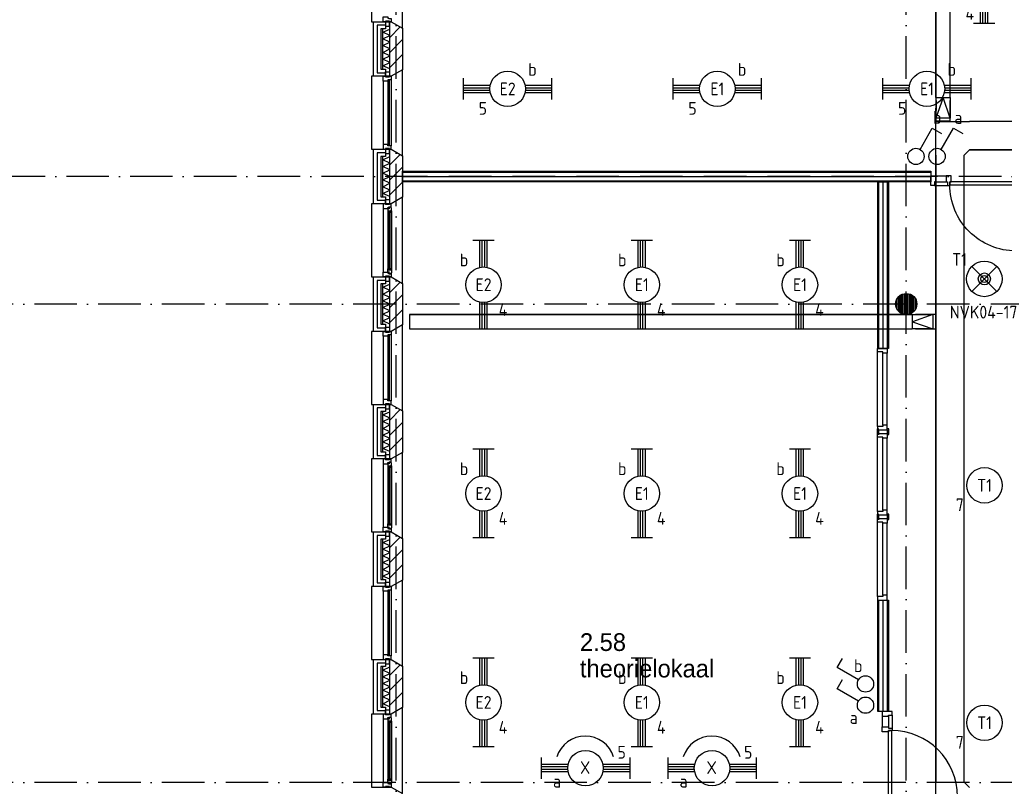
# Model space of a CAD drawing. Header units: millimetres. Extents: x -6587 to 112313, y 244 to 84344.
# Tile 18 of 63: x 12282 to 26184, y 42103 to 52920. Entities that reach past the tile are written whole.
import ezdxf
from ezdxf.enums import TextEntityAlignment as Align

# ---------------------------------------------------------------- set-up
doc = ezdxf.new("R2010")
doc.units = ezdxf.units.MM
doc.header["$LTSCALE"] = 100
doc.linetypes.add('B-SL0', pattern=[100000000.0, 0, -100000000.0])
doc.linetypes.add('DASHDOT', pattern=[9, 6, -1.5, 0, -1.5])
doc.layers.get('0').update_dxf_attribs({"color": 9, "linetype": 'CONTINUOUS'})
for name, color, linetype in [('AL$7----_STRAMIEN', 1, 'DASHDOT'), ('AL21----_BUITENWAND', 4, 'CONTINUOUS'), ('AL21K---_ISOLATIE', 1, 'CONTINUOUS'), ('AL22----_BINNENWAND', 7, 'CONTINUOUS'), ('AL28----_KONSTRUKTIE', 3, 'CONTINUOUS'), ('AL31----_BUITENKOZ', 7, 'CONTINUOUS'), ('AL32----_BINNENKOZ', 7, 'CONTINUOUS'), ('AL32----_DRAAIRICHTING', 1, 'CONTINUOUS'), ('ALL-----_REFLIJNEN', 8, 'CONTINUOUS'), ('ALXA3---_VOLZWART', 14, 'CONTINUOUS'), ('ALXAA---_GEWBETON', 12, 'CONTINUOUS'), ('ALXAB---_PREFABBETON', 1, 'CONTINUOUS'), ('BOUW', 8, 'CONTINUOUS'), ('EB63101-_ATTRIB', 2, 'CONTINUOUS'), ('EB63102-_ATTRIB', 2, 'CONTINUOUS'), ('EB63501-_ATTRIB', 2, 'CONTINUOUS'), ('EL63101-_LICHT-ARM', 3, 'CONTINUOUS'), ('EL63101-LICHT-ARM', 3, 'CONTINUOUS'), ('EL63102-_LICHT-SCH', 3, 'CONTINUOUS'), ('EL63501-_NOODVRL-ARM', 3, 'CONTINUOUS'), ('KABELGOOT1', 8, 'CONTINUOUS'), ('LIJN025', 10, 'CONTINUOUS')]:
    doc.layers.add(name, color=color, linetype=linetype)
doc.styles.add('1_8', font='iso', dxfattribs={"width": 0.7, "height": 1.8})
doc.styles.add('2_0', font='iso', dxfattribs={"height": 200})
doc.styles.add('BURO-025', font='BUROFONT.shx', dxfattribs={"height": 250})
doc.styles.get("Standard").update_dxf_attribs({"font": 'iso.shx'})

# ---------------------------------------------------------------- blocks, each defined once
blk = doc.blocks.new('ES3G00')
blk.add_circle((0, 0), 2.5)
at = {"color": 6, "style": '1_8'}
for tag, flags, p in [('SCHAK', 8, (3.5, 2.75)), ('A_CODE', 8, (0, 0)), ('GROEP', 8, (-3.5, -2.75)), ('KAST', 9, (3.5, -2.75))]:
    blk.add_attdef(tag, text='', height=1.8, dxfattribs=dict(at, flags=flags)).set_placement(p, align=Align.MIDDLE)
blk = doc.blocks.new('EJ3T20')
at = {"color": 0}
for p, q in [((-6.25, -1.5), (-6.25, 1.5)), ((6.25, -1.5), (6.25, 1.5)), ((-6.25, 0.52), (-2.44, 0.52)), ((-6.25, 0.17), (-2.49, 0.17)), ((2.44, 0.52), (6.25, 0.52)), ((2.49, 0.17), (6.25, 0.17)), ((-6.25, -0.17), (-2.49, -0.17)), ((-6.25, -0.52), (-2.44, -0.52)), ((2.44, -0.52), (6.25, -0.52)), ((2.49, -0.17), (6.25, -0.17))]:
    blk.add_line(p, q, dxfattribs=at)
blk.add_circle((0, 0), 2.5, dxfattribs=at)
at = {"color": 6, "style": '1_8'}
for tag, flags, p in [('SCHAK', 8, (3.5, 2.75)), ('A_CODE', 8, (0, 0)), ('GROEP', 8, (-3.5, -2.75)), ('KAST', 9, (3.5, -2.75))]:
    blk.add_attdef(tag, text='', height=1.8, dxfattribs=dict(at, flags=flags)).set_placement(p, align=Align.MIDDLE)
blk = doc.blocks.new('ES3S1')
blk.add_lwpolyline([(0.58, 1), (2.31, 4), (3.61, 3.25)])
blk.add_circle((0, 0), 1.15)
at = {"style": '1_8'}
for tag, flags, p in [('SCHAK', 8, (3, 5.5)), ('KAST', 9, (-3, 0.5)), ('M_CODE', 9, (0, 0)), ('DOEL', 9, (-3, -2)), ('GROEP', 9, (-3, -4.5))]:
    blk.add_attdef(tag, text='', height=1.8, dxfattribs=dict(at, flags=flags)).set_placement(p, align=Align.MIDDLE_CENTER)
blk = doc.blocks.new('PENDEL')
at = {"color": 0}
for p, q in [((-6.25, -1.5), (-6.25, 1.5)), ((6.25, -1.5), (6.25, 1.5)), ((-6.25, 0.52), (-2.44, 0.52)), ((-6.25, 0.18), (-2.49, 0.18)), ((2.44, 0.52), (6.25, 0.52)), ((2.49, 0.18), (6.25, 0.18)), ((-6.25, -0.18), (-2.49, -0.18)), ((-6.25, -0.52), (-2.44, -0.52)), ((2.44, -0.52), (6.25, -0.52)), ((2.49, -0.18), (6.25, -0.18))]:
    blk.add_line(p, q, dxfattribs=at)
blk.add_circle((0, 0), 2.5, dxfattribs=at)
at = {"layer": 'EL63101-_LICHT-ARM'}
blk.add_arc((0.04, -0.3), 4.21, 197.6135, 342.3865, dxfattribs=at)
at = {"color": 6, "style": '1_8'}
for tag, flags, p in [('SCHAK', 8, (3.5, 2.75)), ('A_CODE', 8, (0, 0)), ('GROEP', 8, (-3.5, -2.75)), ('KAST', 9, (3.5, -2.75))]:
    blk.add_attdef(tag, text='', height=1.8, dxfattribs=dict(at, flags=flags)).set_placement(p, align=Align.MIDDLE)
at = {"style": '1_8', "flags": 8}
blk.add_attdef('M_CODE', text='', height=3.6, dxfattribs=at).set_placement((0, 0), align=Align.MIDDLE_CENTER)
blk = doc.blocks.new('ES3G01')
at = {"color": 0}
for p, q in [((-1.77, 1.77), (1.77, -1.77)), ((1.77, 1.77), (-1.77, -1.77))]:
    blk.add_line(p, q, dxfattribs=at)
at = {"color": 6}
blk.add_lwpolyline([(1.77, -1.77), (1.75, -1.75)], dxfattribs=at)
blk.add_circle((0, 0), 2.5)
at = {"color": 0}
for radius in [0.85, 0.5]:
    blk.add_circle((0, 0), radius, dxfattribs=at)
at = {"color": 6, "style": '1_8'}
for tag, flags, p in [('A_CODE', 8, (-3.5, 2.75)), ('SCHAK', 8, (3.5, 2.75)), ('GROEP', 8, (-3.5, -2.75)), ('KAST', 9, (3.5, -2.75))]:
    blk.add_attdef(tag, text='', height=1.8, dxfattribs=dict(at, flags=flags)).set_placement(p, align=Align.MIDDLE)
blk = doc.blocks.new('KG2IF')
at = {"linetype": 'B-SL0'}
for p, q in [((210, -200), (210, 200)), ((-135, -275), (135, -275))]:
    blk.add_line(p, q, dxfattribs=at)
at = {"linetype": 'ByBlock'}
for points in [[(-135, -275), (-135, 200), (-135, 200), (210, 200)], [(210, -200), (210, -200), (135, -275), (135, -275)]]:
    blk.add_lwpolyline(points, dxfattribs=at)
at = {"flags": 3}
blk.add_attdef('HULPSTUK', (0, 0), '', height=1, rotation=270, dxfattribs=at)
blk = doc.blocks.new('EH100001')
at = {"linetype": 'ByBlock'}
for p, q in [((1, 0.5, 1), (0, 0.5, 1)), ((0, -0.5, 1), (1, -0.5, 1))]:
    blk.add_line(p, q, dxfattribs=at)
blk.add_lwpolyline([(0, -0.5), (1, 0), (0, 0.5)], dxfattribs=at)
blk.add_lwpolyline([(0, -0.5), (1, 0), (0, 0.5)], dxfattribs=at)
blk.add_lwpolyline([(1, -0.5), (0, -0.5), (0, 0.5), (1, 0.5)], close=True, dxfattribs=at)
at = {"linetype": 'ByBlock', "invisible_edges": 15}
for points in [[(1, -0.5), (0, -0.5), (0, 0.5), (1, 0.5)], [(0, 0.5), (1, 0.5), (1, 0.5, 1), (0, 0.5, 1)], [(0, -0.5, 1), (1, -0.5, 1), (1, -0.5), (0, -0.5)]]:
    blk.add_3dface(points, dxfattribs=at)
at = {"style": '2_0', "flags": 8}
blk.add_attdef('FUNCTIE', text='', height=0.5, dxfattribs=at).set_placement((0.5, 0), align=Align.MIDDLE)
at = {"flags": 9}
blk.add_attdef('SCHOT', text='', height=0.5, dxfattribs=at).set_placement((0.5, 0), align=Align.MIDDLE)
blk = doc.blocks.new('EH100005')
blk.add_lwpolyline([(-1, -0.5), (0, -0.5), (0, 0.5), (-1, 0.5)])
at = {"style": '2_0', "flags": 9}
blk.add_attdef('HULPSTUK', text='', height=0.5, dxfattribs=at).set_placement((0, 0), align=Align.MIDDLE)
blk = doc.blocks.new('EH100000')
at = {"linetype": 'ByBlock'}
for p, q in [((1, 0.5), (0, 0.5)), ((1, 0.5, 1), (0, 0.5, 1)), ((0, -0.5, 1), (1, -0.5, 1)), ((1, -0.5), (0, -0.5))]:
    blk.add_line(p, q, dxfattribs=at)
at = {"linetype": 'ByBlock', "invisible_edges": 15}
for points in [[(1, -0.5), (0, -0.5), (0, 0.5), (1, 0.5)], [(0, 0.5), (1, 0.5), (1, 0.5, 1), (0, 0.5, 1)], [(0, -0.5, 1), (1, -0.5, 1), (1, -0.5), (0, -0.5)]]:
    blk.add_3dface(points, dxfattribs=at)
at = {"linetype": 'ByBlock', "style": '2_0', "flags": 8}
blk.add_attdef('FUNCTIE', text='', height=0.5, dxfattribs=at).set_placement((0.5, 0), align=Align.MIDDLE)
at = {"linetype": 'ByBlock', "flags": 9}
blk.add_attdef('SCHOT', text='', height=0.5, dxfattribs=at).set_placement((0.5, 0), align=Align.MIDDLE)
blk = doc.blocks.new('KG2II8')
at = {"linetype": 'B-SL0'}
for p, q in [((200, 275), (-200, 275)), ((275, -200), (275, 200))]:
    blk.add_line(p, q, dxfattribs=at)
at = {"linetype": 'ByBlock'}
for points in [[(275, -200), (-200, -200), (-200, -200), (-200, 275)], [(200, 275), (200, 275), (275, 200), (275, 200)]]:
    blk.add_lwpolyline(points, dxfattribs=at)
at = {"flags": 3}
blk.add_attdef('HULPSTUK', (0, 0), '', height=1, rotation=90, dxfattribs=at)
blk = doc.blocks.new('A$Cb38f1ce1')
at = {"layer": 'ALXAA---_GEWBETON'}
h = blk.add_hatch(dxfattribs=at)
h.set_pattern_fill('GEWPBET', color=8, scale=100, angle=90, style=0)
h.set_pattern_definition([(90, (21547.848, 42379.993), (-20, 6e-15), [])])
edge = h.paths.add_edge_path()
edge.add_arc((21548, 42380), 150, 0, 360)
at = {"layer": 'AL$7----_STRAMIEN', "color": 1}
for p, q in [((14348, 1456), (14348, 70113)), ((35493, 44180), (750, 44180)), ((86348, 42380), (750, 42380))]:
    blk.add_line(p, q, dxfattribs=at)
for points in [[(21548, 1456), (21548, 70088)], [(86348, 35630), (1577, 35630)]]:
    blk.add_lwpolyline(points, dxfattribs=at)
at = {"layer": 'AL21----_BUITENWAND', "color": 8}
for p, q in [((14028, 45595), (14028, 46365)), ((14028, 46365), (14197, 46365)), ((14197, 46365), (14197, 46265)), ((14197, 46265), (14128, 46265)), ((14128, 46265), (14128, 45695)), ((14128, 45695), (14197, 45695)), ((14197, 45695), (14197, 45595)), ((14197, 45595), (14028, 45595)), ((14028, 43795), (14028, 44565)), ((14028, 44565), (14197, 44565)), ((14197, 44565), (14197, 44465)), ((14197, 44465), (14128, 44465)), ((14128, 44465), (14128, 43895)), ((14197, 43795), (14028, 43795)), ((14128, 43895), (14197, 43895)), ((14197, 43895), (14197, 43795)), ((14028, 41995), (14028, 42765)), ((14028, 42765), (14197, 42765)), ((14197, 42765), (14197, 42665)), ((14197, 42665), (14128, 42665)), ((14128, 42665), (14128, 42095)), ((14197, 41995), (14028, 41995)), ((14128, 42095), (14197, 42095)), ((14197, 42095), (14197, 41995)), ((14028, 40195), (14028, 40965)), ((14028, 40965), (14197, 40965)), ((14197, 40965), (14197, 40865)), ((14197, 40865), (14128, 40865)), ((14128, 40865), (14128, 40295)), ((14197, 40195), (14028, 40195)), ((14128, 40295), (14197, 40295)), ((14197, 40295), (14197, 40195)), ((14028, 38395), (14028, 39165)), ((14028, 39165), (14197, 39165)), ((14197, 39065), (14128, 39065)), ((14128, 39065), (14128, 38495)), ((14197, 39165), (14197, 39065)), ((14197, 38395), (14028, 38395)), ((14128, 38495), (14197, 38495)), ((14197, 38495), (14197, 38395)), ((14028, 36595), (14028, 37365)), ((14028, 37365), (14197, 37365)), ((14197, 37265), (14128, 37265)), ((14128, 37265), (14128, 36695)), ((14197, 37365), (14197, 37265)), ((14197, 36595), (14028, 36595)), ((14128, 36695), (14197, 36695)), ((14197, 36695), (14197, 36595))]:
    blk.add_line(p, q, dxfattribs=at)
at = {"layer": 'AL21K---_ISOLATIE', "color": 8, "linetype": 'Continuous'}
for p, q in [((14158, 45695), (14158, 46265)), ((14158, 46217), (14258, 46261)), ((14258, 46170), (14158, 46217)), ((14158, 46122), (14258, 46170)), ((14258, 45695), (14258, 46265)), ((14258, 46075), (14158, 46122)), ((14158, 46027), (14258, 46075)), ((14258, 45980), (14158, 46027)), ((14158, 45932), (14258, 45980)), ((14258, 45885), (14158, 45932)), ((14158, 45837), (14258, 45885)), ((14258, 45790), (14158, 45837)), ((14158, 45742), (14258, 45790)), ((14258, 45699), (14158, 45742)), ((14158, 43895), (14158, 44465)), ((14158, 44417), (14258, 44461)), ((14258, 44370), (14158, 44417)), ((14158, 44322), (14258, 44370)), ((14258, 43895), (14258, 44465)), ((14258, 44275), (14158, 44322)), ((14158, 44227), (14258, 44275)), ((14258, 44180), (14158, 44227)), ((14158, 44132), (14258, 44180)), ((14258, 44085), (14158, 44132)), ((14158, 44037), (14258, 44085)), ((14258, 43990), (14158, 44037)), ((14158, 43942), (14258, 43990)), ((14258, 43899), (14158, 43942)), ((14158, 42095), (14158, 42665)), ((14158, 42617), (14258, 42661)), ((14258, 42570), (14158, 42617)), ((14158, 42522), (14258, 42570)), ((14258, 42095), (14258, 42665)), ((14258, 42475), (14158, 42522)), ((14158, 42427), (14258, 42475)), ((14258, 42380), (14158, 42427)), ((14158, 42332), (14258, 42380)), ((14258, 42285), (14158, 42332)), ((14158, 42237), (14258, 42285)), ((14258, 42190), (14158, 42237)), ((14158, 42142), (14258, 42190)), ((14258, 42099), (14158, 42142)), ((14158, 40295), (14158, 40865)), ((14158, 40817), (14258, 40861)), ((14258, 40770), (14158, 40817)), ((14158, 40722), (14258, 40770)), ((14258, 40295), (14258, 40865)), ((14258, 40675), (14158, 40722)), ((14158, 40627), (14258, 40675)), ((14258, 40580), (14158, 40627)), ((14158, 40532), (14258, 40580)), ((14258, 40485), (14158, 40532)), ((14158, 40437), (14258, 40485)), ((14258, 40390), (14158, 40437)), ((14158, 40342), (14258, 40390)), ((14258, 40299), (14158, 40342)), ((14158, 38495), (14158, 39065)), ((14258, 38495), (14258, 39065)), ((14158, 39017), (14258, 39061)), ((14258, 38970), (14158, 39017)), ((14158, 38922), (14258, 38970)), ((14258, 38875), (14158, 38922)), ((14158, 38827), (14258, 38875)), ((14258, 38780), (14158, 38827)), ((14158, 38732), (14258, 38780)), ((14258, 38685), (14158, 38732)), ((14158, 38637), (14258, 38685)), ((14258, 38590), (14158, 38637)), ((14158, 38542), (14258, 38590)), ((14258, 38499), (14158, 38542)), ((14158, 36695), (14158, 37265)), ((14158, 37217), (14258, 37261)), ((14258, 36695), (14258, 37265)), ((14258, 37170), (14158, 37217)), ((14158, 37122), (14258, 37170)), ((14258, 37075), (14158, 37122)), ((14158, 37027), (14258, 37075)), ((14258, 36980), (14158, 37027)), ((14158, 36932), (14258, 36980)), ((14258, 36885), (14158, 36932)), ((14158, 36837), (14258, 36885)), ((14258, 36790), (14158, 36837)), ((14158, 36742), (14258, 36790)), ((14258, 36699), (14158, 36742))]:
    blk.add_line(p, q, dxfattribs=at)
at = {"layer": 'AL22----_BINNENWAND', "color": 8}
for p, q in [((14438, 44255), (21897, 44255)), ((14438, 44105), (14438, 44255)), ((21897, 44255), (21897, 44105)), ((21897, 44105), (14438, 44105)), ((21148, 41755), (21148, 44105)), ((21148, 44105), (21298, 44105)), ((21298, 44105), (21298, 41755)), ((21298, 41755), (21148, 41755)), ((21148, 36631), (21148, 38205)), ((21148, 38205), (21298, 38205)), ((21298, 38205), (21298, 36631)), ((21298, 36631), (21148, 36631))]:
    blk.add_line(p, q, dxfattribs=at)
at = {"layer": 'AL22----_BINNENWAND', "color": 8, "linetype": 'Continuous'}
for p, q in [((14438, 44240), (21897, 44240)), ((14438, 44120), (21897, 44120)), ((21163, 41755), (21163, 44105)), ((21283, 41755), (21283, 44105)), ((21163, 36631), (21163, 38205)), ((21283, 36631), (21283, 38205))]:
    blk.add_line(p, q, dxfattribs=at)
at = {"layer": 'AL28----_KONSTRUKTIE', "color": 8}
for p, q in [((14258, 46365), (14278, 46365)), ((14258, 45595), (14258, 46365)), ((14278, 46365), (14438, 46273)), ((14438, 46273), (14438, 45687)), ((14438, 45687), (14278, 45595)), ((14278, 45595), (14258, 45595)), ((14258, 44565), (14278, 44565)), ((14258, 43795), (14258, 44565)), ((14278, 44565), (14438, 44473)), ((14438, 44473), (14438, 43887)), ((14278, 43795), (14258, 43795)), ((14438, 43887), (14278, 43795)), ((14258, 42765), (14278, 42765)), ((14258, 41995), (14258, 42765)), ((14278, 42765), (14438, 42673)), ((14438, 42673), (14438, 42087)), ((14278, 41995), (14258, 41995)), ((14438, 42087), (14278, 41995)), ((14258, 40965), (14278, 40965)), ((14258, 40195), (14258, 40965)), ((14278, 40965), (14438, 40873)), ((14438, 40873), (14438, 40287)), ((14278, 40195), (14258, 40195)), ((14438, 40287), (14278, 40195)), ((14258, 39165), (14278, 39165)), ((14258, 38395), (14258, 39165)), ((14278, 39165), (14438, 39073)), ((14438, 39073), (14438, 38487)), ((14278, 38395), (14258, 38395)), ((14438, 38487), (14278, 38395)), ((14258, 37365), (14278, 37365)), ((14258, 36595), (14258, 37365)), ((14278, 37365), (14438, 37273)), ((14438, 37273), (14438, 36687)), ((14278, 36595), (14258, 36595)), ((14438, 36687), (14278, 36595))]:
    blk.add_line(p, q, dxfattribs=at)
blk.add_circle((21548, 42380), 150, dxfattribs=at)
at = {"layer": 'AL31----_BUITENKOZ', "color": 8}
for points in [[(14278, 46365), (14438, 46273), (14438, 47487), (14278, 47395), (13998, 47395), (13998, 46365)], [(14278, 46365), (14253, 46365), (14253, 46375), (14197, 46375), (14197, 46365), (14164, 46365), (14164, 46432), (14227, 46432), (14227, 46415), (14242, 46415), (14242, 46409), (14278, 46409)], [(14253, 46375), (14197, 46375), (14197, 46304), (14253, 46304)], [(14278, 44565), (14438, 44473), (14438, 45687), (14278, 45595), (13998, 45595), (13998, 44565)], [(14253, 45585), (14197, 45585), (14197, 45656), (14253, 45656)], [(14253, 44575), (14197, 44575), (14197, 44504), (14253, 44504)], [(14278, 42765), (14438, 42673), (14438, 43887), (14278, 43795), (13998, 43795), (13998, 42765)], [(14278, 43795), (14253, 43795), (14253, 43785), (14197, 43785), (14197, 43795), (14164, 43795), (14164, 43728), (14227, 43728), (14227, 43745), (14242, 43745), (14242, 43751), (14278, 43751)], [(14253, 43785), (14197, 43785), (14197, 43856), (14253, 43856)], [(14281, 43738), (14276, 43741), (14276, 43748), (14247, 43748), (14247, 43725), (14242, 43725), (14242, 43733), (14227, 43733), (14227, 43728), (14227, 43681), (14240, 43679), (14240, 43696), (14281, 43696)], [(14278, 43696), (14265, 43696), (14265, 43679), (14278, 43679)], [(14278, 42765), (14253, 42765), (14253, 42775), (14197, 42775), (14197, 42765), (14164, 42765), (14164, 42832), (14227, 42832), (14227, 42815), (14242, 42815), (14242, 42809), (14278, 42809)], [(14281, 42822), (14276, 42819), (14276, 42812), (14247, 42812), (14247, 42835), (14242, 42835), (14242, 42827), (14227, 42827), (14227, 42832), (14227, 42879), (14240, 42881), (14240, 42864), (14281, 42864)], [(14278, 42864), (14265, 42864), (14265, 42881), (14278, 42881)], [(14253, 42775), (14197, 42775), (14197, 42704), (14253, 42704)], [(14278, 40965), (14438, 40873), (14438, 42087), (14278, 41995), (13998, 41995), (13998, 40965)], [(14253, 41985), (14197, 41985), (14197, 42056), (14253, 42056)], [(14253, 40975), (14197, 40975), (14197, 40904), (14253, 40904)], [(14278, 39165), (14438, 39073), (14438, 40287), (14278, 40195), (13998, 40195), (13998, 39165)], [(14278, 40195), (14253, 40195), (14253, 40185), (14197, 40185), (14197, 40195), (14164, 40195), (14164, 40128), (14227, 40128), (14227, 40145), (14242, 40145), (14242, 40151), (14278, 40151)], [(14253, 40185), (14197, 40185), (14197, 40256), (14253, 40256)], [(14281, 40138), (14276, 40141), (14276, 40148), (14247, 40148), (14247, 40125), (14242, 40125), (14242, 40133), (14227, 40133), (14227, 40128), (14227, 40081), (14240, 40079), (14240, 40096), (14281, 40096)], [(14278, 40096), (14265, 40096), (14265, 40079), (14278, 40079)], [(14278, 39165), (14253, 39165), (14253, 39175), (14197, 39175), (14197, 39165), (14164, 39165), (14164, 39232), (14227, 39232), (14227, 39215), (14242, 39215), (14242, 39209), (14278, 39209)], [(14281, 39222), (14276, 39219), (14276, 39212), (14247, 39212), (14247, 39235), (14242, 39235), (14242, 39227), (14227, 39227), (14227, 39232), (14227, 39279), (14240, 39281), (14240, 39264), (14281, 39264)], [(14278, 39264), (14265, 39264), (14265, 39281), (14278, 39281)], [(14253, 39175), (14197, 39175), (14197, 39104), (14253, 39104)], [(14278, 37365), (14438, 37273), (14438, 38487), (14278, 38395), (13998, 38395), (13998, 37365)], [(14253, 38385), (14197, 38385), (14197, 38456), (14253, 38456)], [(14253, 37375), (14197, 37375), (14197, 37304), (14253, 37304)], [(14278, 35565), (14438, 35473), (14438, 36687), (14278, 36595), (13998, 36595), (13998, 35565)], [(14278, 36595), (14253, 36595), (14253, 36585), (14197, 36585), (14197, 36595), (14164, 36595), (14164, 36528), (14227, 36528), (14227, 36545), (14242, 36545), (14242, 36551), (14278, 36551)], [(14253, 36585), (14197, 36585), (14197, 36656), (14253, 36656)], [(14281, 36538), (14276, 36541), (14276, 36548), (14247, 36548), (14247, 36525), (14242, 36525), (14242, 36533), (14227, 36533), (14227, 36528), (14227, 36481), (14240, 36479), (14240, 36496), (14281, 36496)], [(14278, 36496), (14265, 36496), (14265, 36479), (14278, 36479)], [(14278, 35565), (14253, 35565), (14253, 35575), (14197, 35575), (14197, 35565), (14164, 35565), (14164, 35632), (14227, 35632), (14227, 35615), (14242, 35615), (14242, 35609), (14278, 35609)], [(14281, 35622), (14276, 35619), (14276, 35612), (14247, 35612), (14247, 35635), (14242, 35635), (14242, 35627), (14227, 35627), (14227, 35632), (14227, 35679), (14240, 35681), (14240, 35664), (14281, 35664)], [(14278, 35664), (14265, 35664), (14265, 35681), (14278, 35681)]]:
    blk.add_lwpolyline(points, close=True, dxfattribs=at)
at = {"layer": 'AL31----_BUITENKOZ', "color": 8, "linetype": 'Continuous'}
for points in [[(14278, 45545), (14278, 45545), (14227, 45545), (14227, 45528), (14164, 45528), (14164, 45528), (14164, 45528), (14164, 45528), (14164, 45528), (14164, 45595), (14197, 45595), (14197, 45585), (14253, 45585), (14253, 45595), (14253, 45595), (14278, 45595)], [(14252, 45540), (14231, 45540), (14231, 44620), (14252, 44620)], [(14278, 44615), (14278, 44615), (14227, 44615), (14227, 44632), (14164, 44632), (14164, 44632), (14164, 44632), (14164, 44632), (14164, 44632), (14164, 44565), (14197, 44565), (14197, 44575), (14253, 44575), (14253, 44565), (14253, 44565), (14278, 44565)], [(14263, 43694), (14242, 43694), (14242, 42866), (14263, 42866)], [(14278, 41945), (14278, 41945), (14227, 41945), (14227, 41928), (14164, 41928), (14164, 41928), (14164, 41928), (14164, 41928), (14164, 41928), (14164, 41995), (14197, 41995), (14197, 41985), (14253, 41985), (14253, 41995), (14253, 41995), (14278, 41995)], [(14252, 41940), (14231, 41940), (14231, 41020), (14252, 41020)], [(14278, 41015), (14278, 41015), (14227, 41015), (14227, 41032), (14164, 41032), (14164, 41032), (14164, 41032), (14164, 41032), (14164, 41032), (14164, 40965), (14197, 40965), (14197, 40975), (14253, 40975), (14253, 40965), (14253, 40965), (14278, 40965)], [(14263, 40094), (14242, 40094), (14242, 39266), (14263, 39266)], [(14278, 38345), (14278, 38345), (14227, 38345), (14227, 38328), (14164, 38328), (14164, 38328), (14164, 38328), (14164, 38328), (14164, 38328), (14164, 38395), (14197, 38395), (14197, 38385), (14253, 38385), (14253, 38395), (14253, 38395), (14278, 38395)], [(14252, 38340), (14231, 38340), (14231, 37420), (14252, 37420)], [(14278, 37415), (14278, 37415), (14227, 37415), (14227, 37432), (14164, 37432), (14164, 37432), (14164, 37432), (14164, 37432), (14164, 37432), (14164, 37365), (14197, 37365), (14197, 37375), (14253, 37375), (14253, 37365), (14253, 37365), (14278, 37365)], [(14263, 36494), (14242, 36494), (14242, 35666), (14263, 35666)]]:
    blk.add_lwpolyline(points, close=True, dxfattribs=at)
at = {"layer": 'AL31----_BUITENKOZ', "color": 8}
for points in [[(14164, 45528), (14164, 44632)], [(14278, 45545), (14278, 44615)], [(14164, 43728), (14164, 42832)], [(14227, 43681), (14227, 42879)], [(14281, 43696), (14281, 42864)], [(14164, 41928), (14164, 41032)], [(14278, 41945), (14278, 41015)], [(14164, 40128), (14164, 39232)], [(14227, 40081), (14227, 39279)], [(14281, 40096), (14281, 39264)], [(14164, 38328), (14164, 37432)], [(14278, 38345), (14278, 37415)], [(14164, 36528), (14164, 35632)], [(14227, 36481), (14227, 35679)], [(14281, 36496), (14281, 35664)]]:
    blk.add_lwpolyline(points, dxfattribs=at)
at = {"layer": 'AL32----_BINNENKOZ', "color": 8}
for p, q in [((21349, 36631), (21210, 36631)), ((21210, 36631), (21210, 36564)), ((21210, 36564), (21210, 36414)), ((21210, 36564), (21298, 36564)), ((21298, 36564), (21298, 36581)), ((21298, 36581), (21349, 36581)), ((21298, 36564), (21298, 36414)), ((21349, 36581), (21349, 36631)), ((21349, 36581), (21349, 36397)), ((21210, 36347), (21210, 36414)), ((21210, 36414), (21298, 36414)), ((21298, 36414), (21298, 36397)), ((21298, 36397), (21349, 36397)), ((21349, 36397), (21349, 36364)), ((21349, 36397), (21349, 36364))]:
    blk.add_line(p, q, dxfattribs=at)
for points in [[(21964, 44104), (21947, 44104), (21947, 44053), (21897, 44053), (21897, 44192), (21964, 44192)], [(22164, 44104), (22164, 44064), (23098, 44064), (23098, 44104)]]:
    blk.add_lwpolyline(points, close=True, dxfattribs=at)
for points in [[(21964, 44192), (22114, 44192)], [(21964, 44104), (22114, 44104)], [(22131, 44053), (22164, 44053), (22164, 44104), (22181, 44104), (22181, 44192), (22114, 44192), (22114, 44104), (22131, 44104), (22131, 44053), (22164, 44053)], [(21947, 44053), (22131, 44053)], [(21141, 41755), (21280, 41755), (21280, 41688), (21217, 41688), (21217, 41705), (21141, 41705), (21141, 41755)], [(21141, 40655), (21141, 41705)], [(21217, 40672), (21217, 41688)], [(21280, 40672), (21280, 41688)], [(21141, 40605), (21280, 40605), (21280, 40672), (21217, 40672), (21217, 40655), (21141, 40655), (21141, 40605)], [(21160, 40555), (21160, 40542), (21142, 40542), (21142, 40605), (21142, 40618), (21160, 40618)], [(21166, 40555), (21160, 40555), (21160, 40605), (21166, 40605)], [(21280, 40555), (21285, 40555), (21285, 40605), (21280, 40605)], [(21285, 40555), (21285, 40542), (21303, 40542), (21303, 40605), (21303, 40618), (21285, 40618)], [(21141, 40555), (21280, 40555), (21280, 40488), (21217, 40488), (21217, 40505), (21141, 40505), (21141, 40555)], [(21141, 39455), (21141, 40505)], [(21217, 39472), (21217, 40488)], [(21280, 39472), (21280, 40488)], [(21141, 39405), (21280, 39405), (21280, 39472), (21217, 39472), (21217, 39455), (21141, 39455), (21141, 39405)], [(21141, 39355), (21280, 39355), (21280, 39288), (21217, 39288), (21217, 39305), (21141, 39305), (21141, 39355)], [(21160, 39355), (21160, 39342), (21142, 39342), (21142, 39405), (21142, 39418), (21160, 39418)], [(21166, 39355), (21160, 39355), (21160, 39405), (21166, 39405)], [(21280, 39355), (21285, 39355), (21285, 39405), (21280, 39405)], [(21285, 39355), (21285, 39342), (21303, 39342), (21303, 39405), (21303, 39418), (21285, 39418)], [(21141, 38255), (21141, 39305)], [(21217, 38272), (21217, 39288)], [(21280, 38272), (21280, 39288)], [(21141, 38205), (21280, 38205), (21280, 38272), (21217, 38272), (21217, 38255), (21141, 38255), (21141, 38205)]]:
    blk.add_lwpolyline(points, dxfattribs=at)
at = {"layer": 'AL32----_DRAAIRICHTING', "color": 8}
for p, q in [((21298, 36347), (21210, 36347)), ((21349, 36364), (21298, 36364)), ((21298, 36364), (21298, 36347)), ((21298, 36364), (21338, 36364)), ((21298, 35430), (21298, 36364)), ((21338, 36364), (21338, 35430))]:
    blk.add_line(p, q, dxfattribs=at)
blk.add_lwpolyline([(23098, 44064), (23098, 43130, -0.414214), (22164, 44064, -0.414214)], format="xyb", dxfattribs=at)
blk.add_arc((21338, 35430), 934, 0, 90, dxfattribs=at)
at = {"layer": 'ALL-----_REFLIJNEN', "color": 8, "linetype": 'Continuous'}
for p, q in [((14197, 46315), (14078, 46315)), ((14078, 46315), (14078, 45645)), ((14078, 45645), (14197, 45645)), ((14197, 44515), (14078, 44515)), ((14078, 44515), (14078, 43845)), ((14438, 44180), (21897, 44180)), ((21223, 41755), (21223, 44105)), ((14078, 43845), (14197, 43845)), ((14197, 42715), (14078, 42715)), ((14078, 42715), (14078, 42045)), ((14078, 42045), (14197, 42045)), ((14197, 40915), (14078, 40915)), ((14078, 40915), (14078, 40245)), ((14078, 40245), (14197, 40245)), ((14197, 39115), (14078, 39115)), ((14078, 39115), (14078, 38445)), ((14078, 38445), (14197, 38445)), ((21223, 36631), (21223, 38205)), ((14197, 37315), (14078, 37315)), ((14078, 37315), (14078, 36645)), ((14078, 36645), (14197, 36645))]:
    blk.add_line(p, q, dxfattribs=at)
at = {"layer": 'ALXA3---_VOLZWART', "color": 8}
for p, q in [((14197, 46315), (14078, 46315)), ((14078, 46315), (14078, 45645)), ((14078, 45645), (14197, 45645)), ((14197, 44515), (14078, 44515)), ((14078, 44515), (14078, 43845)), ((14078, 43845), (14197, 43845)), ((14197, 42715), (14078, 42715)), ((14078, 42715), (14078, 42045)), ((14078, 42045), (14197, 42045)), ((14197, 40915), (14078, 40915)), ((14078, 40915), (14078, 40245)), ((14078, 40245), (14197, 40245)), ((14197, 39115), (14078, 39115)), ((14078, 39115), (14078, 38445)), ((14078, 38445), (14197, 38445)), ((14197, 37315), (14078, 37315)), ((14078, 37315), (14078, 36645)), ((14078, 36645), (14197, 36645))]:
    blk.add_line(p, q, dxfattribs=at)
at = {"layer": 'ALXAB---_PREFABBETON', "color": 8}
for p, q in [((14258, 46356), (14267, 46365)), ((14258, 46144), (14405, 46291)), ((14258, 45932), (14438, 46112)), ((14258, 45720), (14438, 45900)), ((14258, 44556), (14267, 44565)), ((14258, 44344), (14405, 44491)), ((14258, 44132), (14438, 44312)), ((14258, 43920), (14438, 44100)), ((14258, 42756), (14267, 42765)), ((14258, 42544), (14405, 42691)), ((14258, 42332), (14438, 42512)), ((14258, 42120), (14438, 42300)), ((14258, 40956), (14267, 40965)), ((14258, 40744), (14405, 40891)), ((14258, 40532), (14438, 40712)), ((14258, 40320), (14438, 40500)), ((14258, 39156), (14267, 39165)), ((14258, 38944), (14405, 39091)), ((14258, 38732), (14438, 38912)), ((14258, 38520), (14438, 38700)), ((14258, 37356), (14267, 37365)), ((14258, 37144), (14405, 37291)), ((14258, 36932), (14438, 37112)), ((14258, 36720), (14438, 36900))]:
    blk.add_line(p, q, dxfattribs=at)
at = {"layer": 'KABELGOOT1', "zscale": 60}
for name, p, xscale, yscale, rotation in [('EH100000', (22068, 51192, 3898), 5895.529782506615, 200, 270.0000000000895), ('EH100005', (22068, 44964, 3650), 60, 200, 270), ('EH100000', (22168, 44484, 3650), 8848.999999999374, 400, 270), ('EH100005', (14537, 42132), 60, 200, 180), ('EH100000', (21630, 42132), 7092.764536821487, 200, 180)]:
    blk.add_blockref(name, p, dxfattribs=dict(at, xscale=xscale, yscale=yscale, rotation=rotation))
at = {"layer": 'KABELGOOT1', "extrusion": (-0.000648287, -0.707106, 0.707107), "xscale": 410.1219330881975, "yscale": 200, "zscale": 59.99999999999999, "rotation": 89.99999999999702}
blk.add_blockref('EH100001', (22027, 34389, -29287), dxfattribs=at)
at = {"layer": 'KABELGOOT1'}
for name, p, rotation in [('KG2II8', (22168, 44759, 3650), 270), ('KG2IF', (22168, 35425, 3650), 90)]:
    blk.add_blockref(name, p, dxfattribs=dict(at, rotation=rotation))
at = {"layer": 'KABELGOOT1', "zscale": 60}
for name, p, xscale, yscale in [('EH100000', (22440, 44759, 3650), 1803.335979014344, 400), ('EH100005', (21968, 42132), 60, 200)]:
    blk.add_blockref(name, p, dxfattribs=dict(at, xscale=xscale, yscale=yscale))
at = {"layer": 'KABELGOOT1', "extrusion": (0.707106, -0.000648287, 0.707107), "xscale": 410.1219330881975, "yscale": 200, "zscale": 59.99999999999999, "rotation": 89.99999999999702}
blk.add_blockref('EH100001', (42152, -15506, 15446), dxfattribs=at)
at = {"layer": 'BOUW', "style": 'BURO-025'}
for s, p in [('2.58', (16941, 37486)), ('theorielokaal', (16941, 37113))]:
    blk.add_text(s, height=250, dxfattribs=at).set_placement(p)

msp = doc.modelspace()

# ---------------------------------------------------------------- block references
at = {"layer": 'EL63101-_LICHT-ARM'}
ref = msp.add_blockref('EJ3T20', (19172, 51944, 3000), dxfattribs=dict(at, xscale=100, yscale=100, zscale=100))
ref.add_attrib('A_CODE', 'E2', dxfattribs={"layer": 'EB63101-_ATTRIB', "color": 1, "height": 180, "style": '1_8', "flags": 8}).set_placement((19172, 51944, 3000), align=Align.MIDDLE)
ref.add_attrib('GROEP', '5', dxfattribs={"layer": 'EB63101-_ATTRIB', "color": 1, "height": 180, "style": '1_8', "flags": 8}).set_placement((18822, 51669, 3000), align=Align.MIDDLE)
ref.add_attrib('SCHAK', 'b', dxfattribs={"layer": 'EB63101-_ATTRIB', "color": 1, "height": 180, "style": '1_8', "flags": 8}).set_placement((19522, 52219, 3000), align=Align.MIDDLE)
ref = msp.add_blockref('EJ3T20', (22132, 51944, 3000), dxfattribs=dict(at, xscale=100, yscale=100, zscale=100))
ref.add_attrib('A_CODE', 'E1', dxfattribs={"layer": 'EB63101-_ATTRIB', "color": 1, "height": 180, "style": '1_8', "flags": 8}).set_placement((22132, 51944, 3000), align=Align.MIDDLE)
ref.add_attrib('GROEP', '5', dxfattribs={"layer": 'EB63101-_ATTRIB', "color": 1, "height": 180, "style": '1_8', "flags": 8}).set_placement((21782, 51669, 3000), align=Align.MIDDLE)
ref.add_attrib('SCHAK', 'b', dxfattribs={"layer": 'EB63101-_ATTRIB', "color": 1, "height": 180, "style": '1_8', "flags": 8}).set_placement((22482, 52219, 3000), align=Align.MIDDLE)
ref = msp.add_blockref('EJ3T20', (25092, 51944, 3000), dxfattribs=dict(at, xscale=100, yscale=100, zscale=100))
ref.add_attrib('A_CODE', 'E1', dxfattribs={"layer": 'EB63101-_ATTRIB', "color": 1, "height": 180, "style": '1_8', "flags": 8}).set_placement((25092, 51944, 3000), align=Align.MIDDLE)
ref.add_attrib('GROEP', '5', dxfattribs={"layer": 'EB63101-_ATTRIB', "color": 1, "height": 180, "style": '1_8', "flags": 8}).set_placement((24742, 51669, 3000), align=Align.MIDDLE)
ref.add_attrib('SCHAK', 'b', dxfattribs={"layer": 'EB63101-_ATTRIB', "color": 1, "height": 180, "style": '1_8', "flags": 8}).set_placement((25442, 52219, 3000), align=Align.MIDDLE)
ref = msp.add_blockref('EJ3T20', (18831, 49181, 3500), dxfattribs=dict(at, xscale=100, yscale=100, zscale=100, rotation=90))
ref.add_attrib('A_CODE', 'E2', dxfattribs={"layer": 'EB63101-_ATTRIB', "color": 1, "height": 180, "style": '1_8', "flags": 8}).set_placement((18831, 49181, 3500), align=Align.MIDDLE)
ref.add_attrib('GROEP', '4', dxfattribs={"layer": 'EB63101-_ATTRIB', "color": 1, "height": 180, "style": '1_8', "flags": 8}).set_placement((19106, 48831, 3500), align=Align.MIDDLE)
ref.add_attrib('SCHAK', 'b', dxfattribs={"layer": 'EB63101-_ATTRIB', "color": 1, "height": 180, "style": '1_8', "flags": 8}).set_placement((18556, 49531, 3500), align=Align.MIDDLE)
ref = msp.add_blockref('EJ3T20', (21065, 49181, 3500), dxfattribs=dict(at, xscale=100, yscale=100, zscale=100, rotation=90))
ref.add_attrib('A_CODE', 'E1', dxfattribs={"layer": 'EB63101-_ATTRIB', "color": 1, "height": 180, "style": '1_8', "flags": 8}).set_placement((21065, 49181, 3500), align=Align.MIDDLE)
ref.add_attrib('GROEP', '4', dxfattribs={"layer": 'EB63101-_ATTRIB', "color": 1, "height": 180, "style": '1_8', "flags": 8}).set_placement((21340, 48831, 3500), align=Align.MIDDLE)
ref.add_attrib('SCHAK', 'b', dxfattribs={"layer": 'EB63101-_ATTRIB', "color": 1, "height": 180, "style": '1_8', "flags": 8}).set_placement((20790, 49531, 3500), align=Align.MIDDLE)
ref = msp.add_blockref('EJ3T20', (23299, 49181, 3500), dxfattribs=dict(at, xscale=100, yscale=100, zscale=100, rotation=90))
ref.add_attrib('A_CODE', 'E1', dxfattribs={"layer": 'EB63101-_ATTRIB', "color": 1, "height": 180, "style": '1_8', "flags": 8}).set_placement((23299, 49181, 3500), align=Align.MIDDLE)
ref.add_attrib('GROEP', '4', dxfattribs={"layer": 'EB63101-_ATTRIB', "color": 1, "height": 180, "style": '1_8', "flags": 8}).set_placement((23574, 48831, 3500), align=Align.MIDDLE)
ref.add_attrib('SCHAK', 'b', dxfattribs={"layer": 'EB63101-_ATTRIB', "color": 1, "height": 180, "style": '1_8', "flags": 8}).set_placement((23024, 49531, 3500), align=Align.MIDDLE)
ref = msp.add_blockref('EJ3T20', (18831, 46234, 3500), dxfattribs=dict(at, xscale=100, yscale=100, zscale=100, rotation=90))
ref.add_attrib('A_CODE', 'E2', dxfattribs={"layer": 'EB63101-_ATTRIB', "color": 1, "height": 180, "style": '1_8', "flags": 8}).set_placement((18831, 46234, 3500), align=Align.MIDDLE)
ref.add_attrib('GROEP', '4', dxfattribs={"layer": 'EB63101-_ATTRIB', "color": 1, "height": 180, "style": '1_8', "flags": 8}).set_placement((19106, 45884, 3500), align=Align.MIDDLE)
ref.add_attrib('SCHAK', 'b', dxfattribs={"layer": 'EB63101-_ATTRIB', "color": 1, "height": 180, "style": '1_8', "flags": 8}).set_placement((18556, 46584, 3500), align=Align.MIDDLE)
ref = msp.add_blockref('EJ3T20', (21065, 46234, 3500), dxfattribs=dict(at, xscale=100, yscale=100, zscale=100, rotation=90))
ref.add_attrib('A_CODE', 'E1', dxfattribs={"layer": 'EB63101-_ATTRIB', "color": 1, "height": 180, "style": '1_8', "flags": 8}).set_placement((21065, 46234, 3500), align=Align.MIDDLE)
ref.add_attrib('GROEP', '4', dxfattribs={"layer": 'EB63101-_ATTRIB', "color": 1, "height": 180, "style": '1_8', "flags": 8}).set_placement((21340, 45884, 3500), align=Align.MIDDLE)
ref.add_attrib('SCHAK', 'b', dxfattribs={"layer": 'EB63101-_ATTRIB', "color": 1, "height": 180, "style": '1_8', "flags": 8}).set_placement((20790, 46584, 3500), align=Align.MIDDLE)
ref = msp.add_blockref('EJ3T20', (23299, 46234, 3500), dxfattribs=dict(at, xscale=100, yscale=100, zscale=100, rotation=90))
ref.add_attrib('A_CODE', 'E1', dxfattribs={"layer": 'EB63101-_ATTRIB', "color": 1, "height": 180, "style": '1_8', "flags": 8}).set_placement((23299, 46234, 3500), align=Align.MIDDLE)
ref.add_attrib('GROEP', '4', dxfattribs={"layer": 'EB63101-_ATTRIB', "color": 1, "height": 180, "style": '1_8', "flags": 8}).set_placement((23574, 45884, 3500), align=Align.MIDDLE)
ref.add_attrib('SCHAK', 'b', dxfattribs={"layer": 'EB63101-_ATTRIB', "color": 1, "height": 180, "style": '1_8', "flags": 8}).set_placement((23024, 46584, 3500), align=Align.MIDDLE)
ref = msp.add_blockref('ES3G00', (25905, 46350, 2600), dxfattribs=dict(at, xscale=100, yscale=100, zscale=100))
ref.add_attrib('A_CODE', 'T1', dxfattribs={"layer": 'EB63101-_ATTRIB', "color": 1, "height": 180, "style": '1_8', "flags": 8}).set_placement((25905, 46350, 2600), align=Align.MIDDLE)
ref.add_attrib('GROEP', '7', dxfattribs={"layer": 'EB63101-_ATTRIB', "color": 1, "height": 180, "style": '1_8', "flags": 8}).set_placement((25555, 46075, 2600), align=Align.MIDDLE)
ref = msp.add_blockref('EJ3T20', (18831, 43287, 3500), dxfattribs=dict(at, xscale=100, yscale=100, zscale=100, rotation=90))
ref.add_attrib('A_CODE', 'E2', dxfattribs={"layer": 'EB63101-_ATTRIB', "color": 1, "height": 180, "style": '1_8', "flags": 8}).set_placement((18831, 43287, 3500), align=Align.MIDDLE)
ref.add_attrib('GROEP', '4', dxfattribs={"layer": 'EB63101-_ATTRIB', "color": 1, "height": 180, "style": '1_8', "flags": 8}).set_placement((19106, 42937, 3500), align=Align.MIDDLE)
ref.add_attrib('SCHAK', 'b', dxfattribs={"layer": 'EB63101-_ATTRIB', "color": 1, "height": 180, "style": '1_8', "flags": 8}).set_placement((18556, 43637, 3500), align=Align.MIDDLE)
ref = msp.add_blockref('EJ3T20', (21065, 43287, 3500), dxfattribs=dict(at, xscale=100, yscale=100, zscale=100, rotation=90))
ref.add_attrib('A_CODE', 'E1', dxfattribs={"layer": 'EB63101-_ATTRIB', "color": 1, "height": 180, "style": '1_8', "flags": 8}).set_placement((21065, 43287, 3500), align=Align.MIDDLE)
ref.add_attrib('GROEP', '4', dxfattribs={"layer": 'EB63101-_ATTRIB', "color": 1, "height": 180, "style": '1_8', "flags": 8}).set_placement((21340, 42937, 3500), align=Align.MIDDLE)
ref.add_attrib('SCHAK', 'b', dxfattribs={"layer": 'EB63101-_ATTRIB', "color": 1, "height": 180, "style": '1_8', "flags": 8}).set_placement((20790, 43637, 3500), align=Align.MIDDLE)
ref = msp.add_blockref('EJ3T20', (23299, 43287, 3500), dxfattribs=dict(at, xscale=100, yscale=100, zscale=100, rotation=90))
ref.add_attrib('A_CODE', 'E1', dxfattribs={"layer": 'EB63101-_ATTRIB', "color": 1, "height": 180, "style": '1_8', "flags": 8}).set_placement((23299, 43287, 3500), align=Align.MIDDLE)
ref.add_attrib('GROEP', '4', dxfattribs={"layer": 'EB63101-_ATTRIB', "color": 1, "height": 180, "style": '1_8', "flags": 8}).set_placement((23574, 42937, 3500), align=Align.MIDDLE)
ref.add_attrib('SCHAK', 'b', dxfattribs={"layer": 'EB63101-_ATTRIB', "color": 1, "height": 180, "style": '1_8', "flags": 8}).set_placement((23024, 43637, 3500), align=Align.MIDDLE)
ref = msp.add_blockref('ES3G00', (25905, 43000, 2600), dxfattribs=dict(at, xscale=100, yscale=100, zscale=100))
ref.add_attrib('A_CODE', 'T1', dxfattribs={"layer": 'EB63101-_ATTRIB', "color": 1, "height": 180, "style": '1_8', "flags": 8}).set_placement((25905, 43000, 2600), align=Align.MIDDLE)
ref.add_attrib('GROEP', '7', dxfattribs={"layer": 'EB63101-_ATTRIB', "color": 1, "height": 180, "style": '1_8', "flags": 8}).set_placement((25555, 42725, 2600), align=Align.MIDDLE)
at = {"layer": 'EL63101-LICHT-ARM'}
ref = msp.add_blockref('PENDEL', (25898, 53495, 3000), dxfattribs=dict(at, xscale=-100, yscale=100, zscale=100, rotation=269.9999999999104))
ref.add_attrib('SCHAK', 'a', dxfattribs={"layer": 'EB63101-_ATTRIB', "color": 1, "height": 180, "style": '1_8', "flags": 8}).set_placement((26107, 53884, 3000), align=Align.MIDDLE)
ref.add_attrib('GROEP', '4', dxfattribs={"layer": 'EB63101-_ATTRIB', "color": 1, "height": 180, "style": '1_8', "flags": 8}).set_placement((25697, 53008, 3000), align=Align.MIDDLE)
ref.add_attrib('A_CODE', 'X', dxfattribs={"layer": 'EB63101-_ATTRIB', "color": 1, "height": 180, "rotation": 90, "style": '1_8', "flags": 8}).set_placement((25890, 53499, 3000), align=Align.MIDDLE)
ref = msp.add_blockref('PENDEL', (20271, 42360, 3000), dxfattribs=dict(at, xscale=100, yscale=100, zscale=100, rotation=180))
ref.add_attrib('SCHAK', 'a', dxfattribs={"layer": 'EB63101-_ATTRIB', "color": 1, "height": 180, "style": '1_8', "flags": 8}).set_placement((19869, 42175, 3000), align=Align.MIDDLE)
ref.add_attrib('GROEP', '5', dxfattribs={"layer": 'EB63101-_ATTRIB', "color": 1, "height": 180, "style": '1_8', "flags": 8}).set_placement((20782, 42583, 3000), align=Align.MIDDLE)
ref.add_attrib('A_CODE', 'X', dxfattribs={"layer": 'EB63101-_ATTRIB', "color": 1, "height": 180, "style": '1_8', "flags": 8}).set_placement((20266, 42368, 3000), align=Align.MIDDLE)
ref = msp.add_blockref('PENDEL', (22057, 42360, 3000), dxfattribs=dict(at, xscale=100, yscale=100, zscale=100, rotation=180))
ref.add_attrib('SCHAK', 'a', dxfattribs={"layer": 'EB63101-_ATTRIB', "color": 1, "height": 180, "style": '1_8', "flags": 8}).set_placement((21655, 42175, 3000), align=Align.MIDDLE)
ref.add_attrib('GROEP', '5', dxfattribs={"layer": 'EB63101-_ATTRIB', "color": 1, "height": 180, "style": '1_8', "flags": 8}).set_placement((22568, 42583, 3000), align=Align.MIDDLE)
ref.add_attrib('A_CODE', 'X', dxfattribs={"layer": 'EB63101-_ATTRIB', "color": 1, "height": 180, "style": '1_8', "flags": 8}).set_placement((22052, 42368, 3000), align=Align.MIDDLE)
at = {"layer": 'EL63102-_LICHT-SCH'}
ref = msp.add_blockref('ES3S1', (24936, 50991, 1050), dxfattribs=dict(at, xscale=100, yscale=100, zscale=100))
ref.add_attrib('SCHAK', 'b', dxfattribs={"layer": 'EB63102-_ATTRIB', "color": 1, "height": 180, "style": '1_8', "flags": 8}).set_placement((25236, 51541, 1050), align=Align.MIDDLE_CENTER)
ref = msp.add_blockref('ES3S1', (25235, 50991, 1050), dxfattribs=dict(at, xscale=100, yscale=100, zscale=100))
ref.add_attrib('SCHAK', 'a', dxfattribs={"layer": 'EB63102-_ATTRIB', "color": 1, "height": 180, "style": '1_8', "flags": 8}).set_placement((25535, 51541, 1050), align=Align.MIDDLE_CENTER)
ref = msp.add_blockref('ES3S1', (24224, 43547, 1050), dxfattribs=dict(at, xscale=100, yscale=100, zscale=100, rotation=90))
ref.add_attrib('SCHAK', 'b', dxfattribs={"layer": 'EB63102-_ATTRIB', "color": 1, "height": 180, "style": '1_8', "flags": 8}).set_placement((24121, 43804, 1050), align=Align.MIDDLE_CENTER)
ref = msp.add_blockref('ES3S1', (24224, 43248, 1050), dxfattribs=dict(at, xscale=100, yscale=100, zscale=100, rotation=90))
ref.add_attrib('SCHAK', 'a', dxfattribs={"layer": 'EB63102-_ATTRIB', "color": 1, "height": 180, "style": '1_8', "flags": 8}).set_placement((24058, 43073, 1050), align=Align.MIDDLE_CENTER)
at = {"layer": 'EL63501-_NOODVRL-ARM'}
ref = msp.add_blockref('ES3G01', (25902, 49262, 2600), dxfattribs=dict(at, xscale=100, yscale=100, zscale=100))
ref.add_attrib('A_CODE', 'T1', dxfattribs={"layer": 'EB63501-_ATTRIB', "color": 1, "height": 180, "style": '1_8', "flags": 8}).set_placement((25552, 49537, 2600), align=Align.MIDDLE)
ref.add_attrib('GROEP', 'NVK04-17', dxfattribs={"layer": 'EB63501-_ATTRIB', "color": 1, "height": 180, "style": '1_8', "flags": 8}).set_placement((25891, 48794, 2600), align=Align.MIDDLE)
at = {"layer": 'LIJN025'}
msp.add_blockref('A$Cb38f1ce1', (3251, 6527), dxfattribs=at)

doc.saveas('drawing.dxf')
